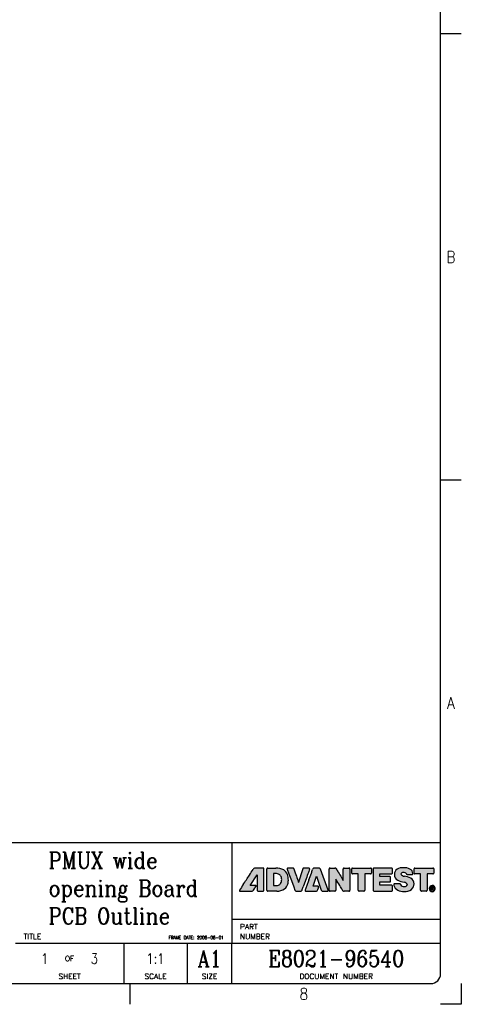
# Model space of a CAD drawing. Header units: inches. Extents: x -1475 to -634, y -1313 to -719.
# Tile 3 of 4: x -769 to -634, y -1313 to -1012. Entities that reach past the tile are written whole.
import ezdxf

# ---------------------------------------------------------------- set-up
doc = ezdxf.new("R2010")
doc.units = ezdxf.units.IN
doc.layers.add('1', color=7, linetype='Continuous')
doc.layers.add('Layer_1', color=7, linetype='Continuous')
doc.styles.add('CONVERTER_13', font='txt.shx', dxfattribs={"width": 1.035})
doc.styles.add('CONVERTER_17', font='complex.shx', dxfattribs={"width": 0.855})
doc.styles.add('CONVERTER_18', font='txt.shx', dxfattribs={"width": 0.81})
doc.styles.add('CONVERTER_19', font='txt.shx', dxfattribs={"width": 0.9})

# ---------------------------------------------------------------- blocks, each defined once
blk = doc.blocks.new('Drawing_Grid_Zones__6', base_point=(-1468.653947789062, -1306.605507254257))
at = {"layer": '1', "color": 4, "linetype": 'Continuous'}
for p, q in [((-634.0039477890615, -1015.955507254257), (-640.3539477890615, -1015.955507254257)), ((-634.0039477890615, -1152.480507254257), (-640.3539477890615, -1152.480507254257)), ((-735.4164477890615, -1312.955507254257), (-735.4164477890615, -1306.605507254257)), ((-634.0039477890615, -1306.605507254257), (-634.0039477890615, -1312.955507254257)), ((-634.0039477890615, -1312.955507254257), (-640.3539477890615, -1312.955507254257))]:
    blk.add_line(p, q, dxfattribs=at)
at = {"layer": '1', "color": 4, "char_height": 3.5, "attachment_point": 5, "line_spacing_factor": 1.08043217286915, "style": 'CONVERTER_19'}
for s, insert in [('B', (-637.1789477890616, -1084.218007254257)), ('A', (-637.1789477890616, -1220.743007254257)), ('8', (-682.2351977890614, -1309.780507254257))]:
    blk.add_mtext(s, dxfattribs=dict(at, insert=insert))
blk = doc.blocks.new('A1_Size_Advantest_Frame__7', base_point=(-1468.653947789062, -1306.605507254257))
at = {"layer": '1', "linetype": 'Continuous'}
h = blk.add_hatch(color=242, dxfattribs=at)
edge = h.paths.add_edge_path()
edge.add_arc((-696.7662260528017, -1272.192122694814), 1.107141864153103, 131.212876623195, 152.1375945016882, ccw=False)
edge.add_arc((-697.1134900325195, -1271.922932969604), 0.6810265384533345, 85.66129334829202, 124.1381962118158, ccw=False)
edge.add_line((-697.0619687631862, -1271.243858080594), (-694.7577271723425, -1271.243858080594))
edge.add_arc((-694.7405081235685, -1271.562107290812), 0.3187146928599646, 46.77598937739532, 93.09699999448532, ccw=False)
edge.add_arc((-694.7631992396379, -1271.543508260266), 0.3220351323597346, -3.008716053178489, 41.560746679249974, ccw=False)
edge.add_line((-694.4416080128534, -1271.560411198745), (-694.4416080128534, -1278.002685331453))
edge.add_arc((-694.763378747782, -1278.019648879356), 0.3222175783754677, -41.549221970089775, 3.017803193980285, ccw=False)
edge.add_arc((-694.7404860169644, -1278.001128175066), 0.3186953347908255, 266.8988315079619, 313.2218273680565, ccw=False)
edge.add_line((-694.7577271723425, -1278.319356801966), (-696.1775610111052, -1278.319356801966))
edge.add_arc((-696.194681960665, -1278.001086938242), 0.3187300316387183, 226.7823603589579, 273.0791905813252, ccw=False)
edge.add_arc((-696.1721063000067, -1278.019544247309), 0.3220548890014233, 176.9993113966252, 221.5997663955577, ccw=False)
edge.add_line((-696.4937196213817, -1278.002685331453), (-696.4937196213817, -1273.370452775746))
edge.add_line((-696.4937196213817, -1273.370452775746), (-698.6600807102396, -1276.603563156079))
edge.add_line((-698.6600807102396, -1276.603563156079), (-697.0387717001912, -1276.603563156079))
edge.add_arc((-697.0074573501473, -1276.775504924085), 0.1747700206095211, 21.952584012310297, 100.32168679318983, ccw=False)
edge.add_arc((-697.1485733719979, -1276.727973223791), 0.303736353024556, -37.48613410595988, 3.3604449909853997, ccw=False)
edge.add_arc((-871.4143589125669, -1161.756297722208), 209.0780896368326, 326.41132645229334, 326.57929843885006, ccw=False)
edge.add_arc((-910.9163209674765, -1135.729725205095), 256.3830913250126, 326.2918312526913, 326.4499020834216, ccw=False)
edge.add_arc((-698.2506618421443, -1277.652225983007), 0.711239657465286, 304.5942986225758, 329.53213436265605, ccw=False)
edge.add_arc((-698.1645005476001, -1277.669530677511), 0.6509495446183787, 266.6333532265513, 299.20820955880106, ccw=False)
edge.add_line((-698.2027277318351, -1278.319356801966), (-701.7957081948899, -1278.319356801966))
edge.add_arc((-701.8193074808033, -1278.165957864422), 0.1552036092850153, 199.484628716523, 278.7459613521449, ccw=False)
edge.add_arc((-701.6735518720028, -1278.181725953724), 0.2942812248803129, 143.4495643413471, 187.0268410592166, ccw=False)
edge.add_arc((-365.8076529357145, -1497.78133213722), 401.5790683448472, 146.5283346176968, 146.8196182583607, ccw=False)
edge.add_arc((-8691.119842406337, 3992.444937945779), 9571.054158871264, 326.5995368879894, 326.620440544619)
edge.add_arc((-899.4393265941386, -1140.637063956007), 240.5232951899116, 326.5016188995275, 326.9888478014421)
h = blk.add_hatch(color=242, dxfattribs=at)
edge = h.paths.add_edge_path()
edge.add_arc((-689.8529071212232, -1274.178966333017), 2.779835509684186, 19.8574524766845, 57.83270334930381, ccw=False)
edge.add_arc((-691.8640280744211, -1274.858662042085), 4.902452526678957, -1.2407464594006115, 19.34486340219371, ccw=False)
edge.add_arc((-691.049967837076, -1274.950791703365), 4.08726691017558, 342.9432631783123, 359.8033928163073, ccw=False)
edge.add_arc((-689.9919106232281, -1275.316528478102), 2.968731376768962, 309.501156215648, 343.7018035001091, ccw=False)
edge.add_arc((-690.2821983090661, -1274.65759897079), 3.667015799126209, 266.93138704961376, 306.4505430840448, ccw=False)
edge.add_line((-690.4785002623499, -1278.319356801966), (-693.2369782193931, -1278.319356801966))
edge.add_arc((-693.2541753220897, -1278.000506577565), 0.3193136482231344, 226.8230030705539, 273.0872415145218, ccw=False)
edge.add_arc((-693.232051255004, -1278.019558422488), 0.3218831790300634, 176.9951825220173, 221.6235329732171, ccw=False)
edge.add_line((-693.5534918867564, -1278.002685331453), (-693.5534918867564, -1271.560411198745))
edge.add_arc((-693.2322303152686, -1271.543598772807), 0.3217011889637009, 138.3649337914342, 182.9956994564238, ccw=False)
edge.add_arc((-693.2541531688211, -1271.562728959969), 0.3193330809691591, 86.91692711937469, 133.1791759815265, ccw=False)
edge.add_line((-693.2369782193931, -1271.243858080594), (-690.827994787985, -1271.243858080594))
edge.add_arc((-690.606511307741, -1275.77875390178), 4.540301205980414, 60.53162601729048, 92.79609357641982, ccw=False)
edge = h.paths.add_edge_path(flags=16)
edge.add_arc((-690.6395847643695, -1274.78116333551), 1.814619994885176, 69.20492777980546, 89.7892672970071)
edge.add_line((-690.6329106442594, -1272.966555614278), (-691.5347950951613, -1272.966555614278))
edge.add_line((-691.5347950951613, -1272.966555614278), (-691.5347950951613, -1276.585652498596))
edge.add_line((-691.5347950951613, -1276.585652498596), (-690.6329106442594, -1276.585652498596))
edge.add_arc((-690.6394303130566, -1274.770304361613), 1.815359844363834, 270.2057720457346, 290.780990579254)
edge.add_arc((-690.4933878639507, -1275.130037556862), 1.427242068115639, 290.4233318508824, 325.0652133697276)
edge.add_arc((-691.0155769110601, -1274.869837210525), 2.006168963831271, 327.51395897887, 362.6796667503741)
edge.add_arc((-691.0149360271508, -1274.682368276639), 2.005523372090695, 357.3227798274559, 392.4911637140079)
edge.add_arc((-690.4938838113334, -1274.422789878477), 1.427892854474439, 34.9374191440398, 69.565156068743)
h = blk.add_hatch(color=242, dxfattribs=at)
edge = h.paths.add_edge_path()
edge.add_arc((1289.804153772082, -1871.669203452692), 2061.644341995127, 163.075853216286, 163.1104968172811)
edge.add_line((-682.9149237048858, -1272.706070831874), (-683.5106422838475, -1274.667336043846))
edge.add_line((-683.5106422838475, -1274.667336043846), (-683.8238230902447, -1275.698562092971))
edge.add_arc((1670.440997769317, -472.2982980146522), 2487.572075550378, 198.8172732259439, 198.8423683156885, ccw=False)
edge.add_arc((845.2671700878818, -753.3001558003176), 1615.864646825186, 198.7501215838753, 198.8235782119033, ccw=False)
edge.add_arc((-578.3851990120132, -1236.252242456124), 112.5258629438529, 198.261857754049, 198.9025518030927, ccw=False)
edge.add_arc((-685.6014293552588, -1271.586607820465), 0.3652270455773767, 11.56522843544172, 54.9393146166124)
edge.add_arc((-685.5856388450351, -1271.681590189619), 0.4391204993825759, 63.77998794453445, 94.55738861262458)
edge.add_line((-685.6205303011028, -1271.243858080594), (-687.1207253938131, -1271.243858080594))
edge.add_arc((-687.1496382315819, -1271.482068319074), 0.2399584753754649, 83.07955931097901, 147.3527309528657)
edge.add_arc((-687.0586740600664, -1271.459048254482), 0.3117413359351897, 160.0376524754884, 204.3362229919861)
edge.add_line((-687.34271497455, -1271.587513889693), (-686.8085254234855, -1273.015252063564))
edge.add_line((-686.8085254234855, -1273.015252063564), (-686.0257293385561, -1275.107179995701))
edge.add_line((-686.0257293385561, -1275.107179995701), (-685.300925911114, -1277.044014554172))
edge.add_line((-685.300925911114, -1277.044014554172), (-684.9407143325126, -1278.006472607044))
edge.add_arc((-684.4644191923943, -1277.861989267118), 0.497727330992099, 196.8750868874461, 230.6411219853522)
edge.add_arc((-684.533047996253, -1277.868465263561), 0.4518573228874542, 236.8609956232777, 273.7467478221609)
edge.add_line((-684.5035207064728, -1278.319356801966), (-683.2185691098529, -1278.319356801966))
edge.add_arc((-683.18890556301, -1277.867472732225), 0.452856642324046, 266.2442556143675, 303.1029394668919)
edge.add_arc((-683.2572824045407, -1277.861658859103), 0.4980180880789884, 309.339717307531, 343.0953349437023)
edge.add_arc((-895.2104237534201, -1200.522355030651), 226.1197480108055, 339.960462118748, 340.2198396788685)
edge.add_line((-682.432191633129, -1277.044014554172), (-681.7329214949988, -1275.107179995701))
edge.add_arc((581.9373011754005, -1731.408300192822), 1343.530105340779, 160.0508798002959, 160.1457578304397, ccw=False)
edge.add_arc((-500.1287596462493, -1338.425980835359), 192.31260380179, 159.6623944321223, 160.115381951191, ccw=False)
edge.add_arc((-680.7333381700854, -1271.459479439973), 0.3083805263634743, 335.4691386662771, 380.2746989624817)
edge.add_arc((-680.6458135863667, -1271.481522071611), 0.23941344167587, 32.57561105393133, 96.93073074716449)
edge.add_line((-680.6747034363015, -1271.243858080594), (-682.1754902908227, -1271.243858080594))
edge.add_arc((-682.2102327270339, -1271.680665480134), 0.4381868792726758, 85.4524277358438, 116.2457938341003)
edge.add_arc((-682.1934971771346, -1271.587684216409), 0.3665156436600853, 125.0548009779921, 168.3042081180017)
h = blk.add_hatch(color=242, dxfattribs=at)
edge = h.paths.add_edge_path()
edge.add_arc((-679.0858963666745, -1271.649097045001), 0.4074515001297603, 84.0263257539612, 136.7395135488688)
edge.add_arc((-678.3818159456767, -1272.006751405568), 1.186270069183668, 147.5283392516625, 165.5944165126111)
edge.add_arc((-889.9449602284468, -1196.771877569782), 223.3608954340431, 340.09958324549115, 340.39646408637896, ccw=False)
edge.add_arc((-4247.61760273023, 14.02006445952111), 3792.671970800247, 340.1334444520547, 340.1662922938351, ccw=False)
edge.add_line((-680.6602397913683, -1274.84604537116), (-681.3965745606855, -1276.884214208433))
edge.add_arc((-228.2281327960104, -1440.871547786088), 481.9268431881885, 160.1064114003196, 160.2414218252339)
edge.add_arc((-681.4538493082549, -1278.116690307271), 0.3666936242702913, 153.4007034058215, 198.141163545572)
edge.add_arc((-681.6251176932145, -1278.102273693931), 0.2189393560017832, 215.9678970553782, 277.4662242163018)
edge.add_line((-681.5966683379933, -1278.319356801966), (-678.5052651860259, -1278.319356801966))
edge.add_arc((-678.4406246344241, -1277.678577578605), 0.644031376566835, 264.239601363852, 293.4179830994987)
edge.add_arc((-678.3989966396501, -1277.98622433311), 0.3552715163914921, 307.1061860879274, 348.5528525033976)
edge.add_arc((-725.1081535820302, -1262.148371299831), 49.67364731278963, 341.3214976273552, 341.9677564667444)
edge.add_arc((-643.1949551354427, -1288.750015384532), 36.45082470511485, 161.4132108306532, 162.0642225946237, ccw=False)
edge.add_arc((-678.0050439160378, -1277.005526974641), 0.2893982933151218, 334.1627680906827, 389.151577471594)
edge.add_arc((-677.9309027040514, -1277.068265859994), 0.2709173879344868, 48.75789492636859, 95.4393758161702)
edge.add_line((-677.956583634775, -1276.798568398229), (-679.3426475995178, -1276.798568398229))
edge.add_line((-679.3426475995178, -1276.798568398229), (-678.3065121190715, -1273.784291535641))
edge.add_line((-678.3065121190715, -1273.784291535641), (-676.8853369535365, -1278.036731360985))
edge.add_arc((-676.4655698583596, -1277.940186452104), 0.4307265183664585, 192.9525670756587, 226.4926407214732)
edge.add_arc((-676.5499185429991, -1277.976397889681), 0.348284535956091, 232.4664373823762, 273.7591154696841)
edge.add_line((-676.5270843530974, -1278.323933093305), (-675.0132392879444, -1278.323933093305))
edge.add_arc((-674.9837634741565, -1278.050933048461), 0.2745866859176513, 263.8376468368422, 320.9425302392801)
edge.add_arc((-675.0227445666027, -1278.098666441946), 0.2816054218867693, 333.5836701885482, 380.5951651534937)
edge.add_line((-674.7591367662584, -1277.999608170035), (-677.1488682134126, -1271.583805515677))
edge.add_arc((-677.6374968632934, -1271.722870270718), 0.5080324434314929, 15.88646603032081, 48.64876378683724)
edge.add_arc((-677.5643638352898, -1271.645525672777), 0.4016728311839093, 49.19074810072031, 90.29263490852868)
edge.add_line((-677.5664153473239, -1271.243858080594), (-679.0434922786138, -1271.243858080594))
h = blk.add_hatch(color=242, dxfattribs=at)
edge = h.paths.add_edge_path()
edge.add_arc((-672.7915971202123, -1271.748530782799), 0.5552438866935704, 25.740648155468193, 53.68402604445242, ccw=False)
edge.add_arc((-359.3122005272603, -1085.531665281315), 364.0645284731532, 210.7192487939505, 210.9077847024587)
edge.add_arc((3399.289535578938, 1160.484308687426), 4742.611523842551, 210.8647221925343, 210.8878976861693)
edge.add_line((-670.6933283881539, -1274.182722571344), (-670.1784269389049, -1275.04340286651))
edge.add_line((-670.1784269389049, -1275.04340286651), (-670.1784269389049, -1271.560411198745))
edge.add_arc((-669.8569544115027, -1271.543616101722), 0.3219109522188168, 138.3939889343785, 182.9906571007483, ccw=False)
edge.add_arc((-669.8794290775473, -1271.562019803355), 0.3186199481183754, 86.92678622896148, 133.2288545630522, ccw=False)
edge.add_line((-669.8623472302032, -1271.243858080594), (-668.415607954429, -1271.243858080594))
edge.add_arc((-668.3983588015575, -1271.562049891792), 0.318659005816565, 46.77157336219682, 93.1029624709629, ccw=False)
edge.add_arc((-668.4211802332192, -1271.543477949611), 0.322097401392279, -3.0135330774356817, 41.54372239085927, ccw=False)
edge.add_line((-668.0995282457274, -1271.560411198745), (-668.0995282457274, -1278.002685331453))
edge.add_arc((-668.4213598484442, -1278.019679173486), 0.3222799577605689, -41.532199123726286, 3.0226117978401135, ccw=False)
edge.add_arc((-668.3983367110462, -1278.001185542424), 0.318639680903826, 266.892871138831, 313.2262414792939, ccw=False)
edge.add_line((-668.415607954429, -1278.319356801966), (-669.8623472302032, -1278.319356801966))
edge.add_arc((-669.9106946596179, -1277.696732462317), 0.6244986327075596, 238.8212977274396, 274.4401670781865, ccw=False)
edge.add_arc((-669.7984567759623, -1277.688134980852), 0.6960114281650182, 206.0406950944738, 231.2609166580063, ccw=False)
edge.add_arc((-850.8664056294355, -1384.48544088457), 209.5233230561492, 30.54781635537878, 30.98628959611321)
edge.add_arc((-772.4655306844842, -1337.098175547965), 117.914760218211, 30.85932168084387, 31.96736309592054)
edge.add_line((-672.4325660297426, -1274.669843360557), (-672.4325660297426, -1278.002685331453))
edge.add_arc((-672.754236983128, -1278.019539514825), 0.3221121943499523, -41.59184269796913, 2.999311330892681, ccw=False)
edge.add_arc((-672.7315107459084, -1278.001280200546), 0.318535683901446, 266.92350567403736, 313.23119981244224, ccw=False)
edge.add_line((-672.7486062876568, -1278.319356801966), (-674.1955033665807, -1278.319356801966))
edge.add_arc((-674.2125557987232, -1278.001224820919), 0.3185886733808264, 226.7732040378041, 273.0682180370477, ccw=False)
edge.add_arc((-674.1899864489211, -1278.019498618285), 0.3220358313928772, 177.0072629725, 221.6136343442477, ccw=False)
edge.add_line((-674.5115830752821, -1278.002685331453), (-674.5115830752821, -1271.560411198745))
edge.add_arc((-674.1901655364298, -1271.543658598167), 0.3218538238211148, 138.3748374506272, 182.9836129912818, ccw=False)
edge.add_arc((-674.2125336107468, -1271.562010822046), 0.3186082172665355, 86.93596616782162, 133.2289684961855, ccw=False)
edge.add_line((-674.1955033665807, -1271.243858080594), (-672.7486062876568, -1271.243858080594))
edge.add_arc((-672.704935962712, -1271.767819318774), 0.5257779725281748, 62.57392911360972, 94.76438975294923, ccw=False)
h = blk.add_hatch(color=242, dxfattribs=at)
edge = h.paths.add_edge_path()
edge.add_arc((-661.79168598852, -1271.503111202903), 0.2761069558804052, -3.091451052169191, 43.070375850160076, ccw=False)
edge.add_line((-661.5159808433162, -1271.518001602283), (-661.5159808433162, -1272.766895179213))
edge.add_arc((-661.7859765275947, -1272.782392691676), 0.2704400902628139, -43.555178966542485, 3.2851222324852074, ccw=False)
edge.add_arc((-661.773154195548, -1272.756678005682), 0.2802161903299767, 266.8188708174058, 310.8187951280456, ccw=False)
edge.add_line((-661.7887041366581, -1273.036462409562), (-663.5543241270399, -1273.036462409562))
edge.add_line((-663.5543241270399, -1273.036462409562), (-663.5543241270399, -1278.002685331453))
edge.add_arc((-663.8758631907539, -1278.019503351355), 0.3219785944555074, -41.62155552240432, 2.994112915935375, ccw=False)
edge.add_arc((-663.8534443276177, -1278.001031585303), 0.3187829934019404, 266.9290771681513, 313.21324132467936, ccw=False)
edge.add_line((-663.8705221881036, -1278.319356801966), (-665.2903560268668, -1278.319356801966))
edge.add_arc((-665.307490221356, -1278.001273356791), 0.3185445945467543, 226.7688924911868, 273.0833706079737, ccw=False)
edge.add_arc((-665.2846839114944, -1278.019571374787), 0.3221552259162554, 176.9954155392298, 221.5774749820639, ccw=False)
edge.add_line((-665.606396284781, -1278.002685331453), (-665.606396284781, -1273.036462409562))
edge.add_line((-665.606396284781, -1273.036462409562), (-667.297533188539, -1273.036462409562))
edge.add_arc((-667.313238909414, -1272.755586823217), 0.2813143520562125, 229.2623185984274, 273.2004753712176, ccw=False)
edge.add_arc((-667.3012393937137, -1272.782410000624), 0.2701336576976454, 176.7074697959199, 223.6119367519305, ccw=False)
edge.add_line((-667.5709271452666, -1272.766895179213), (-667.5709271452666, -1271.518001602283))
edge.add_arc((-667.295539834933, -1271.503093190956), 0.2757905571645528, 136.873273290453, 183.0987486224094, ccw=False)
edge.add_arc((-667.312227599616, -1271.522234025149), 0.2778574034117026, 86.96851452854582, 131.632921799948, ccw=False)
edge.add_line((-667.297533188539, -1271.244765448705), (-661.7887041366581, -1271.244765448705))
edge.add_arc((-661.7741667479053, -1271.521170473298), 0.2767870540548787, 48.285024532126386, 93.01066987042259, ccw=False)
h = blk.add_hatch(color=242, dxfattribs=at)
edge = h.paths.add_edge_path()
edge.add_line((-655.3965719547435, -1271.244765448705), (-660.7307129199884, -1271.244765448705))
edge.add_arc((-660.7453364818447, -1271.521797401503), 0.2774176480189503, 86.97835773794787, 131.6664677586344)
edge.add_arc((-660.7283193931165, -1271.503104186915), 0.2759137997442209, 136.8941124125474, 183.0950764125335)
edge.add_line((-661.003830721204, -1271.518001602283), (-661.003830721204, -1278.046672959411))
edge.add_arc((-660.7284196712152, -1278.06170738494), 0.2758211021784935, 176.8753795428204, 223.1157966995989)
edge.add_arc((-660.745460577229, -1278.042594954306), 0.2776272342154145, 228.4062664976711, 273.0450053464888)
edge.add_line((-660.7307129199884, -1278.319830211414), (-655.3295056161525, -1278.319830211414))
edge.add_arc((-655.3148490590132, -1278.043156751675), 0.2770613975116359, 266.9676359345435, 311.6368989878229)
edge.add_arc((-655.3323135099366, -1278.061693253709), 0.2759796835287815, 316.9110041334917, 363.1198851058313)
edge.add_line((-655.0567428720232, -1278.046672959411), (-655.0567428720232, -1276.797661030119))
edge.add_arc((-655.3266047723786, -1276.782343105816), 0.2702962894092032, 356.7512581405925, 403.570341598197)
edge.add_arc((-655.3141008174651, -1276.807810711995), 0.2801013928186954, 49.11632746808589, 93.15269943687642)
edge.add_line((-655.3295056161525, -1276.528133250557), (-658.9572816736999, -1276.528133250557))
edge.add_line((-658.9572816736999, -1276.528133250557), (-658.9572816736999, -1275.507501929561))
edge.add_line((-658.9572816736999, -1275.507501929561), (-655.9352724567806, -1275.507501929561))
edge.add_arc((-655.9205705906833, -1275.229981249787), 0.2779098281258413, 266.9675477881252, 311.6212593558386)
edge.add_arc((-655.9371389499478, -1275.2492490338), 0.2756636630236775, 316.8628616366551, 363.0993323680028)
edge.add_line((-655.6618785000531, -1275.234344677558), (-655.6618785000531, -1274.158995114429))
edge.add_arc((-655.9372705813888, -1274.144061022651), 0.2757967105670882, 356.8959777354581, 403.1266416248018)
edge.add_arc((-655.9205568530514, -1274.163255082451), 0.2778860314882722, 48.37817021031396, 93.03554859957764)
edge.add_line((-655.9352724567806, -1273.885758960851), (-658.9572816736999, -1273.885758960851))
edge.add_line((-658.9572816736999, -1273.885758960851), (-658.9572816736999, -1273.036462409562))
edge.add_line((-658.9572816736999, -1273.036462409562), (-655.3965719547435, -1273.036462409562))
edge.add_arc((-655.381026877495, -1272.7566103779), 0.2802834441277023, 266.8206307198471, 310.8135624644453)
edge.add_arc((-655.3937717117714, -1272.782385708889), 0.2704065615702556, 316.4360240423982, 363.2840480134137)
edge.add_line((-655.1238092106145, -1272.766895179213), (-655.1238092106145, -1271.518001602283))
edge.add_arc((-655.3994802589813, -1271.503118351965), 0.2760725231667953, 356.9096488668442, 403.0790878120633)
edge.add_arc((-655.382039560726, -1271.52123675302), 0.2768529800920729, 48.29033321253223, 93.0089171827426)
h = blk.add_hatch(color=242, dxfattribs=at)
edge = h.paths.add_edge_path()
edge.add_arc((-651.6416152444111, -1276.906780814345), 1.294018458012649, 27.88515208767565, 85.30705145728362)
edge.add_arc((-649.7399283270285, -1267.308323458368), 8.50063124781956, 244.02322295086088, 257.803989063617, ccw=False)
edge.add_arc((-652.6379040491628, -1273.278856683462), 1.86398450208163, 178.3951867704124, 243.7177987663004, ccw=False)
edge.add_arc((-652.6955682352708, -1273.126836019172), 1.808346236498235, 122.18599626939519, 183.1642695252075, ccw=False)
edge.add_arc((-651.8669149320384, -1274.851244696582), 3.715507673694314, 87.3507921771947, 118.8342256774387, ccw=False)
edge.add_arc((-651.5225379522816, -1275.264381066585), 4.128284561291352, 64.09325971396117, 92.39677952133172, ccw=False)
edge.add_arc((-650.47822548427, -1273.034941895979), 1.666982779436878, 4.062415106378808, 62.90073530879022, ccw=False)
edge.add_arc((-649.1586221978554, -1272.978244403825), 0.3486398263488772, -33.69603370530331, 10.142896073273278, ccw=False)
edge.add_arc((-649.0993647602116, -1272.920296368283), 0.3412605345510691, 264.5083514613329, 312.55832820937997, ccw=False)
edge.add_line((-649.1320236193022, -1273.259990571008), (-650.3901486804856, -1273.259990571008))
edge.add_arc((-650.4390618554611, -1272.635225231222), 0.6266771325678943, 250.4278051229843, 274.4765824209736, ccw=False)
edge.add_arc((-650.475636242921, -1272.909313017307), 0.3607625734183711, 203.2172968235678, 241.27967342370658, ccw=False)
edge.add_arc((-651.6400642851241, -1273.611403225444), 1.003566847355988, 33.90936310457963, 98.64219299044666)
edge.add_arc((-651.8272052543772, -1273.310670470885), 0.6923939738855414, 86.99134299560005, 165.0839782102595)
edge.add_arc((-651.3898323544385, -1272.43057072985), 1.310278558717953, 212.3892844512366, 267.4640070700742)
edge.add_arc((-652.8185250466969, -1281.472300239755), 7.853282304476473, 65.00872040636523, 79.94807336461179, ccw=False)
edge.add_arc((-650.2916969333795, -1276.016216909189), 1.840565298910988, -1.9592623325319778, 64.54671349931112, ccw=False)
edge.add_arc((-650.5281176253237, -1276.13060279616), 2.076547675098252, -53.33695033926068, 1.4199928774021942, ccw=False)
edge.add_arc((-651.3393946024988, -1274.780994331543), 3.646869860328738, 267.3689274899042, 304.22574648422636, ccw=False)
edge.add_arc((-651.6120792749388, -1274.039784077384), 4.385499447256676, 245.0699406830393, 271.3755453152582, ccw=False)
edge.add_arc((-652.5114396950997, -1276.000154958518), 2.228725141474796, 194.479357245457, 244.79336417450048, ccw=False)
edge.add_arc((-654.1473281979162, -1276.368526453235), 0.5551656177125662, 162.557020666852, 199.8903698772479, ccw=False)
edge.add_arc((-654.4474956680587, -1276.336250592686), 0.2657994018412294, 82.65127647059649, 149.6911343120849, ccw=False)
edge.add_line((-654.413497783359, -1276.07263445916), (-652.9804084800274, -1276.07263445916))
edge.add_arc((-652.9269999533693, -1276.562279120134), 0.4925488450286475, 66.29400076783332, 96.22499015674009, ccw=False)
edge.add_arc((-652.9546927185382, -1276.393684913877), 0.3615178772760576, 13.72361146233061, 51.36444704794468, ccw=False)
edge.add_arc((-651.5866895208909, -1275.786534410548), 1.142688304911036, 207.1472501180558, 278.450352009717)
edge.add_arc((-651.3466939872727, -1276.027849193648), 0.8918850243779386, 265.3647727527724, 342.1275806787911)
h = blk.add_hatch(color=242, dxfattribs=at)
edge = h.paths.add_edge_path()
edge.add_arc((-642.7094268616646, -1271.503104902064), 0.2760363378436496, -3.093552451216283, 43.0822891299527, ccw=False)
edge.add_line((-642.4337927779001, -1271.518001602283), (-642.4337927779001, -1272.766895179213))
edge.add_arc((-642.7037196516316, -1272.78239877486), 0.270371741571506, -43.5671727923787, 3.287244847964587, ccw=False)
edge.add_arc((-642.6910837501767, -1272.756422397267), 0.2804736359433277, 266.81357239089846, 310.79979718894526, ccw=False)
edge.add_line((-642.7066738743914, -1273.036462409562), (-644.4724122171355, -1273.036462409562))
edge.add_line((-644.4724122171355, -1273.036462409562), (-644.4724122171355, -1278.002685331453))
edge.add_arc((-644.794163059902, -1278.019568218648), 0.3221934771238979, -41.57219096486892, 3.003665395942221, ccw=False)
edge.add_arc((-644.7712563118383, -1278.001402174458), 0.3184150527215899, 266.9184250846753, 313.2401528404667, ccw=False)
edge.add_line((-644.7883735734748, -1278.319356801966), (-646.2083257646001, -1278.319356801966))
edge.add_arc((-646.2255500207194, -1278.001257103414), 0.3185656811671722, 226.7691261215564, 273.0993879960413, ccw=False)
edge.add_arc((-646.2025567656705, -1278.019645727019), 0.3222558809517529, 176.9831170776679, 221.5439356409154, ccw=False)
edge.add_line((-646.5243660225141, -1278.002685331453), (-646.5243660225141, -1273.036462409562))
edge.add_line((-646.5243660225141, -1273.036462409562), (-648.2161341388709, -1273.036462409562))
edge.add_arc((-648.2316685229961, -1272.75707234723), 0.2798215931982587, 229.1512307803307, 273.1824294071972, ccw=False)
edge.add_arc((-648.2184736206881, -1272.782409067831), 0.2705922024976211, 176.7132532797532, 223.5197808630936, ccw=False)
edge.add_line((-648.4886207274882, -1272.766895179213), (-648.4886207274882, -1271.518001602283))
edge.add_arc((-648.2127597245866, -1271.503094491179), 0.2762634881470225, 136.9647064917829, 183.0931687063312, ccw=False)
edge.add_arc((-648.2306561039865, -1271.520785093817), 0.2764013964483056, 86.98832714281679, 131.7453393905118, ccw=False)
edge.add_line((-648.2161341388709, -1271.244765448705), (-642.7066738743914, -1271.244765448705))
edge.add_arc((-642.6920959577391, -1271.521419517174), 0.2770378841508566, 48.304238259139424, 93.0163349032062, ccw=False)
at = {"color": 7, "linetype": 'Continuous'}
for p, q in [((-844.7445727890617, -1263.411757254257), (-640.3539477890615, -1263.411757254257)), ((-704.2508227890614, -1263.411757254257), (-704.2508227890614, -1294.368007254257)), ((-704.2508227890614, -1294.368007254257), (-770.5133227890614, -1294.368007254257)), ((-704.2508227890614, -1306.605507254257), (-704.2508227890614, -1294.368007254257)), ((-640.3539477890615, -1294.368007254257), (-704.2508227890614, -1294.368007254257))]:
    blk.add_line(p, q, dxfattribs=at)
at = {"color": 4, "linetype": 'Continuous'}
for p, q in [((-640.3539477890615, -1287.043207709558), (-704.2508227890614, -1287.043207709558)), ((-737.3820727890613, -1294.368007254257), (-737.3820727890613, -1306.605507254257))]:
    blk.add_line(p, q, dxfattribs=at)
at = {"layer": '1', "color": 7, "linetype": 'Continuous'}
for p, q in [((-640.3539477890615, -1303.605507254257), (-640.3539477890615, -728.3055072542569)), ((-1465.653947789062, -1306.605507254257), (-643.3539477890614, -1306.605507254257))]:
    blk.add_line(p, q, dxfattribs=at)
at = {"layer": '1', "color": 4, "linetype": 'Continuous'}
blk.add_line((-717.9050679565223, -1294.368007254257), (-717.9050679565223, -1306.605507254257), dxfattribs=at)
at = {"layer": '1', "color": 7, "linetype": 'Continuous'}
blk.add_arc((-643.3539477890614, -1303.605507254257), 3, 270, 0, dxfattribs=at)
at = {"layer": 'Layer_1', "color": 242, "linetype": 'Continuous'}
for p, q in [((-694.7577271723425, -1271.243858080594), (-697.0619687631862, -1271.243858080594)), ((-694.4416080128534, -1278.002685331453), (-694.4416080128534, -1271.560411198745)), ((-693.5534918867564, -1278.002685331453), (-693.5534918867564, -1271.560411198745)), ((-693.2369782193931, -1271.243858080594), (-690.827994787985, -1271.243858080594)), ((-687.34271497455, -1271.587513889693), (-686.8085254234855, -1273.015252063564)), ((-685.6205303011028, -1271.243858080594), (-687.1207253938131, -1271.243858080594)), ((-680.6747034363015, -1271.243858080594), (-682.1754902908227, -1271.243858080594)), ((-677.5664153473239, -1271.243858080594), (-679.0434922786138, -1271.243858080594)), ((-674.7591367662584, -1277.999608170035), (-677.1488682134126, -1271.583805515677)), ((-674.5115830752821, -1278.002685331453), (-674.5115830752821, -1271.560411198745)), ((-674.1955033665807, -1271.243858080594), (-672.7486062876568, -1271.243858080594)), ((-670.1784269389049, -1275.04340286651), (-670.1784269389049, -1271.560411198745)), ((-669.8623472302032, -1271.243858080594), (-668.415607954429, -1271.243858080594)), ((-668.0995282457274, -1271.560411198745), (-668.0995282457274, -1278.002685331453)), ((-667.5709271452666, -1272.766895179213), (-667.5709271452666, -1271.518001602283)), ((-667.297533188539, -1271.244765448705), (-661.7887041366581, -1271.244765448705)), ((-661.5159808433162, -1271.518001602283), (-661.5159808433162, -1272.766895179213)), ((-661.003830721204, -1271.518001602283), (-661.003830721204, -1278.046672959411)), ((-655.3965719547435, -1271.244765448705), (-660.7307129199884, -1271.244765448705)), ((-655.1238092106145, -1272.766895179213), (-655.1238092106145, -1271.518001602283)), ((-648.4886207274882, -1272.766895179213), (-648.4886207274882, -1271.518001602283)), ((-648.2161341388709, -1271.244765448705), (-642.7066738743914, -1271.244765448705)), ((-642.4337927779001, -1271.518001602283), (-642.4337927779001, -1272.766895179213)), ((-698.6600807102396, -1276.603563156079), (-696.4937196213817, -1273.370452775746)), ((-696.4937196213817, -1273.370452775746), (-696.4937196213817, -1278.002685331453)), ((-690.6329106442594, -1272.966555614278), (-691.5347950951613, -1272.966555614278)), ((-691.5347950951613, -1272.966555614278), (-691.5347950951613, -1276.585652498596)), ((-686.8085254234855, -1273.015252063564), (-686.0257293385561, -1275.107179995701)), ((-683.5106422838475, -1274.667336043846), (-683.8238230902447, -1275.698562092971)), ((-682.9149237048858, -1272.706070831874), (-683.5106422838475, -1274.667336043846)), ((-679.3426475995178, -1276.798568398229), (-678.3065121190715, -1273.784291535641)), ((-678.3065121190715, -1273.784291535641), (-676.8853369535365, -1278.036731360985)), ((-672.4325660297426, -1274.669843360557), (-672.4325660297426, -1278.002685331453)), ((-670.6933283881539, -1274.182722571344), (-670.1784269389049, -1275.04340286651)), ((-665.606396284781, -1273.036462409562), (-667.297533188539, -1273.036462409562)), ((-665.606396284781, -1278.002685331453), (-665.606396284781, -1273.036462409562)), ((-661.7887041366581, -1273.036462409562), (-663.5543241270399, -1273.036462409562)), ((-663.5543241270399, -1273.036462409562), (-663.5543241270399, -1278.002685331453)), ((-658.9572816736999, -1273.885758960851), (-658.9572816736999, -1273.036462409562)), ((-658.9572816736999, -1273.036462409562), (-655.3965719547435, -1273.036462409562)), ((-655.9352724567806, -1273.885758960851), (-658.9572816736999, -1273.885758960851)), ((-655.6618785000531, -1275.234344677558), (-655.6618785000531, -1274.158995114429)), ((-650.3901486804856, -1273.259990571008), (-649.1320236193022, -1273.259990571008)), ((-646.5243660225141, -1273.036462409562), (-648.2161341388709, -1273.036462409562)), ((-646.5243660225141, -1278.002685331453), (-646.5243660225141, -1273.036462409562)), ((-642.7066738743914, -1273.036462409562), (-644.4724122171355, -1273.036462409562)), ((-644.4724122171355, -1273.036462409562), (-644.4724122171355, -1278.002685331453)), ((-697.0387717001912, -1276.603563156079), (-698.6600807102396, -1276.603563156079)), ((-691.5347950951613, -1276.585652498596), (-690.6329106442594, -1276.585652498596)), ((-686.0257293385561, -1275.107179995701), (-685.300925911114, -1277.044014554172)), ((-685.300925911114, -1277.044014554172), (-684.9407143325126, -1278.006472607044)), ((-681.7329214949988, -1275.107179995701), (-682.432191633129, -1277.044014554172)), ((-680.6602397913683, -1274.84604537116), (-681.3965745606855, -1276.884214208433)), ((-677.956583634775, -1276.798568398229), (-679.3426475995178, -1276.798568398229)), ((-658.9572816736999, -1276.528133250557), (-658.9572816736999, -1275.507501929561)), ((-658.9572816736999, -1275.507501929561), (-655.9352724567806, -1275.507501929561)), ((-655.3295056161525, -1276.528133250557), (-658.9572816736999, -1276.528133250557)), ((-655.0567428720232, -1278.046672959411), (-655.0567428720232, -1276.797661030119)), ((-652.9804084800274, -1276.07263445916), (-654.413497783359, -1276.07263445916)), ((-643.2656915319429, -1278.062650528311), (-643.2656915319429, -1276.974952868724)), ((-643.2656915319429, -1276.974952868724), (-642.8335870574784, -1276.974952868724)), ((-642.8349678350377, -1277.091017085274), (-643.1346754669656, -1277.091017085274)), ((-643.1346754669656, -1277.091017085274), (-643.1346754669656, -1277.468284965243)), ((-643.1346754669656, -1277.468284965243), (-642.8349678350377, -1277.468284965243)), ((-642.926888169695, -1277.576143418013), (-643.1346754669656, -1277.576143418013)), ((-643.1346754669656, -1277.576143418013), (-643.1346754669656, -1278.062650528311)), ((-642.6416195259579, -1278.062650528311), (-642.926888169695, -1277.576143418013)), ((-642.7883370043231, -1277.576143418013), (-642.5137989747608, -1278.062650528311)), ((-641.9646045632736, -1277.63673982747), (-641.9646045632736, -1277.427769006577)), ((-701.7957081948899, -1278.319356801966), (-698.2027277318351, -1278.319356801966)), ((-696.1775610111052, -1278.319356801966), (-694.7577271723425, -1278.319356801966)), ((-690.4785002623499, -1278.319356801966), (-693.2369782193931, -1278.319356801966)), ((-684.5035207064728, -1278.319356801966), (-683.2185691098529, -1278.319356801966)), ((-681.5966683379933, -1278.319356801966), (-678.5052651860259, -1278.319356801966)), ((-676.5270843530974, -1278.323933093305), (-675.0132392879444, -1278.323933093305)), ((-672.7486062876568, -1278.319356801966), (-674.1955033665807, -1278.319356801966)), ((-668.415607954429, -1278.319356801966), (-669.8623472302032, -1278.319356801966)), ((-663.8705221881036, -1278.319356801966), (-665.2903560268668, -1278.319356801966)), ((-660.7307129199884, -1278.319830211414), (-655.3295056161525, -1278.319830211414)), ((-644.7883735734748, -1278.319356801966), (-646.2083257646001, -1278.319356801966)), ((-643.1346754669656, -1278.062650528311), (-643.2656915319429, -1278.062650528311)), ((-642.5137989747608, -1278.062650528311), (-642.6416195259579, -1278.062650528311))]:
    blk.add_line(p, q, dxfattribs=at)
for centre, radius, start, end in [((-899.4393265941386, -1140.637063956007), 240.5232951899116, 326.5016188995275, 326.9888478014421), ((-696.7662260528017, -1272.192122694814), 1.107141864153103, 131.212876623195, 152.1375945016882), ((-697.1134900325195, -1271.922932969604), 0.6810265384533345, 85.66129334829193, 124.1381962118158), ((-694.7405081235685, -1271.562107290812), 0.3187146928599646, 46.77598937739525, 93.09699999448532), ((-694.7631992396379, -1271.543508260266), 0.3220351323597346, 356.9912839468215, 41.56074667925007), ((-693.2322303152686, -1271.543598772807), 0.3217011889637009, 138.3649337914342, 182.9956994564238), ((-693.2541531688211, -1271.562728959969), 0.3193330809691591, 86.91692711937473, 133.1791759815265), ((-690.606511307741, -1275.77875390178), 4.540301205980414, 60.53162601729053, 92.7960935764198), ((-687.0586740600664, -1271.459048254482), 0.3117413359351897, 160.0376524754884, 204.3362229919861), ((-687.1496382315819, -1271.482068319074), 0.2399584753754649, 83.07955931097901, 147.3527309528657), ((-685.5856388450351, -1271.681590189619), 0.4391204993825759, 63.77998794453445, 94.55738861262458), ((-685.6014293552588, -1271.586607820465), 0.3652270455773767, 11.56522843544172, 54.9393146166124), ((-578.3851990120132, -1236.252242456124), 112.5258629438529, 198.261857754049, 198.9025518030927), ((1289.804153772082, -1871.669203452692), 2061.644341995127, 163.075853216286, 163.1104968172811), ((-682.1934971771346, -1271.587684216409), 0.3665156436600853, 125.0548009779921, 168.3042081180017), ((-682.2102327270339, -1271.680665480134), 0.4381868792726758, 85.4524277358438, 116.2457938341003), ((-500.1287596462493, -1338.425980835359), 192.31260380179, 159.6623944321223, 160.115381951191), ((-680.6458135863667, -1271.481522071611), 0.23941344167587, 32.57561105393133, 96.93073074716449), ((-680.7333381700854, -1271.459479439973), 0.3083805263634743, 335.4691386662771, 20.27469896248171), ((-889.9449602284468, -1196.771877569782), 223.3608954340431, 340.0995832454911, 340.396464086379), ((-678.3818159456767, -1272.006751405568), 1.186270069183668, 147.5283392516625, 165.5944165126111), ((-679.0858963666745, -1271.649097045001), 0.4074515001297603, 84.0263257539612, 136.7395135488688), ((-677.5643638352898, -1271.645525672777), 0.4016728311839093, 49.19074810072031, 90.29263490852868), ((-677.6374968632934, -1271.722870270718), 0.5080324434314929, 15.88646603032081, 48.64876378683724), ((-674.1901655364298, -1271.543658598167), 0.3218538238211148, 138.3748374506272, 182.9836129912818), ((-674.2125336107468, -1271.562010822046), 0.3186082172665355, 86.9359661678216, 133.2289684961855), ((-672.704935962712, -1271.767819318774), 0.5257779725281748, 62.57392911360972, 94.76438975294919), ((-672.7915971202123, -1271.748530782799), 0.5552438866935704, 25.74064815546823, 53.68402604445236), ((-359.3122005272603, -1085.531665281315), 364.0645284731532, 210.7192487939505, 210.9077847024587), ((-669.8569544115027, -1271.543616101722), 0.3219109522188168, 138.3939889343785, 182.9906571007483), ((-669.8794290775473, -1271.562019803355), 0.3186199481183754, 86.92678622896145, 133.2288545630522), ((-668.3983588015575, -1271.562049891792), 0.318659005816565, 46.77157336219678, 93.10296247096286), ((-668.4211802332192, -1271.543477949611), 0.322097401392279, 356.9864669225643, 41.54372239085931), ((-667.295539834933, -1271.503093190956), 0.2757905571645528, 136.873273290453, 183.0987486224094), ((-667.312227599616, -1271.522234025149), 0.2778574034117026, 86.96851452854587, 131.632921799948), ((-661.7741667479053, -1271.521170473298), 0.2767870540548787, 48.28502453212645, 93.01066987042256), ((-661.79168598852, -1271.503111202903), 0.2761069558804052, 356.9085489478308, 43.0703758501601), ((-660.7283193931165, -1271.503104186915), 0.2759137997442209, 136.8941124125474, 183.0950764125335), ((-660.7453364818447, -1271.521797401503), 0.2774176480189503, 86.97835773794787, 131.6664677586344), ((-655.382039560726, -1271.52123675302), 0.2768529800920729, 48.29033321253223, 93.0089171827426), ((-655.3994802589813, -1271.503118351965), 0.2760725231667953, 356.9096488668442, 43.07908781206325), ((-652.6955682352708, -1273.126836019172), 1.808346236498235, 122.1859962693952, 183.1642695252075), ((-651.8669149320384, -1274.851244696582), 3.715507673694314, 87.35079217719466, 118.8342256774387), ((-651.5225379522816, -1275.264381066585), 4.128284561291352, 64.09325971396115, 92.39677952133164), ((-650.47822548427, -1273.034941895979), 1.666982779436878, 4.0624151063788, 62.90073530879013), ((-648.2127597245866, -1271.503094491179), 0.2762634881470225, 136.9647064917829, 183.0931687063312), ((-648.2306561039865, -1271.520785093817), 0.2764013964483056, 86.9883271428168, 131.7453393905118), ((-642.6920959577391, -1271.521419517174), 0.2770378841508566, 48.30423825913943, 93.01633490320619), ((-642.7094268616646, -1271.503104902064), 0.2760363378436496, 356.9064475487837, 43.08228912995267), ((-8691.119842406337, 3992.444937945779), 9571.054158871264, 326.5995368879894, 326.620440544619), ((-690.6395847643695, -1274.78116333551), 1.814619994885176, 69.20492777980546, 89.7892672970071), ((-690.4938838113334, -1274.422789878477), 1.427892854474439, 34.9374191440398, 69.565156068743), ((-691.0149360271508, -1274.682368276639), 2.005523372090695, 357.3227798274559, 32.49116371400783), ((-689.8529071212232, -1274.178966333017), 2.779835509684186, 19.85745247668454, 57.83270334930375), ((-691.8640280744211, -1274.858662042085), 4.902452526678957, 358.7592535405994, 19.34486340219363), ((845.2671700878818, -753.3001558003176), 1615.864646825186, 198.7501215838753, 198.8235782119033), ((1670.440997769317, -472.2982980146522), 2487.572075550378, 198.8172732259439, 198.8423683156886), ((581.9373011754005, -1731.408300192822), 1343.530105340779, 160.0508798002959, 160.1457578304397), ((-4247.61760273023, 14.02006445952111), 3792.671970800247, 340.1334444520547, 340.1662922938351), ((-772.4655306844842, -1337.098175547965), 117.914760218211, 30.85932168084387, 31.96736309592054), ((3399.289535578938, 1160.484308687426), 4742.611523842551, 210.8647221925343, 210.8878976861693), ((-667.3012393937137, -1272.782410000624), 0.2701336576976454, 176.7074697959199, 223.6119367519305), ((-667.313238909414, -1272.755586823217), 0.2813143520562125, 229.2623185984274, 273.2004753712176), ((-661.773154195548, -1272.756678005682), 0.2802161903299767, 266.8188708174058, 310.8187951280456), ((-661.7859765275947, -1272.782392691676), 0.2704400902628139, 316.4448210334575, 3.28512223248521), ((-655.9205568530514, -1274.163255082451), 0.2778860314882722, 48.37817021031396, 93.03554859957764), ((-655.9372705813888, -1274.144061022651), 0.2757967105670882, 356.8959777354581, 43.12664162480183), ((-655.381026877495, -1272.7566103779), 0.2802834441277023, 266.8206307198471, 310.8135624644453), ((-655.3937717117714, -1272.782385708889), 0.2704065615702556, 316.4360240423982, 3.28404801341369), ((-652.6379040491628, -1273.278856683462), 1.86398450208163, 178.3951867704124, 243.7177987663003), ((-651.8272052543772, -1273.310670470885), 0.6923939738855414, 86.99134299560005, 165.0839782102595), ((-651.3898323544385, -1272.43057072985), 1.310278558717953, 212.3892844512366, 267.4640070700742), ((-651.6400642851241, -1273.611403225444), 1.003566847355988, 33.90936310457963, 98.64219299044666), ((-652.8185250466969, -1281.472300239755), 7.853282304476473, 65.00872040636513, 79.94807336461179), ((-650.475636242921, -1272.909313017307), 0.3607625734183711, 203.2172968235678, 241.2796734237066), ((-650.4390618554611, -1272.635225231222), 0.6266771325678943, 250.4278051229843, 274.4765824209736), ((-650.2916969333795, -1276.016216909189), 1.840565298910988, 358.040737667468, 64.54671349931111), ((-649.0993647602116, -1272.920296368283), 0.3412605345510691, 264.5083514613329, 312.55832820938), ((-649.1586221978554, -1272.978244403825), 0.3486398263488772, 326.3039662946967, 10.14289607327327), ((-648.2184736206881, -1272.782409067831), 0.2705922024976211, 176.7132532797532, 223.5197808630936), ((-648.2316685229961, -1272.75707234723), 0.2798215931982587, 229.1512307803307, 273.1824294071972), ((-642.6910837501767, -1272.756422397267), 0.2804736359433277, 266.8135723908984, 310.7997971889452), ((-642.7037196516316, -1272.78239877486), 0.270371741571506, 316.4328272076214, 3.28724484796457), ((-365.8076529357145, -1497.78133213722), 401.5790683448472, 146.5283346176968, 146.8196182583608), ((-910.9163209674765, -1135.729725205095), 256.3830913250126, 326.2918312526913, 326.4499020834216), ((-871.4143589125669, -1161.756297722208), 209.0780896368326, 326.4113264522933, 326.57929843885), ((-697.0074573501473, -1276.775504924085), 0.1747700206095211, 21.95258401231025, 100.3216867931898), ((-697.1485733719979, -1276.727973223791), 0.303736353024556, 322.5138658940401, 3.36044499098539), ((-690.6394303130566, -1274.770304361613), 1.815359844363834, 270.2057720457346, 290.780990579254), ((-690.2821983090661, -1274.65759897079), 3.667015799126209, 266.9313870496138, 306.4505430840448), ((-690.4933878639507, -1275.130037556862), 1.427242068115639, 290.4233318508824, 325.0652133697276), ((-691.0155769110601, -1274.869837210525), 2.006168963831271, 327.51395897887, 2.67966675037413), ((-689.9919106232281, -1275.316528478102), 2.968731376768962, 309.501156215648, 343.7018035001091), ((-691.049967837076, -1274.950791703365), 4.08726691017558, 342.9432631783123, 359.8033928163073), ((-895.2104237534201, -1200.522355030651), 226.1197480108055, 339.960462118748, 340.2198396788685), ((-228.2281327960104, -1440.871547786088), 481.9268431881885, 160.1064114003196, 160.2414218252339), ((-725.1081535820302, -1262.148371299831), 49.67364731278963, 341.3214976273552, 341.9677564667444), ((-677.9309027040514, -1277.068265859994), 0.2709173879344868, 48.75789492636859, 95.4393758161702), ((-643.1949551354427, -1288.750015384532), 36.45082470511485, 161.4132108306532, 162.0642225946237), ((-678.0050439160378, -1277.005526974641), 0.2893982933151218, 334.1627680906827, 29.15157747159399), ((-850.8664056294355, -1384.48544088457), 209.5233230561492, 30.54781635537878, 30.98628959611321), ((-655.9205705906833, -1275.229981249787), 0.2779098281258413, 266.9675477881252, 311.6212593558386), ((-655.9371389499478, -1275.2492490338), 0.2756636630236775, 316.8628616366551, 3.09933236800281), ((-655.3141008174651, -1276.807810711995), 0.2801013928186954, 49.11632746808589, 93.15269943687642), ((-655.3266047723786, -1276.782343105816), 0.2702962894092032, 356.7512581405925, 43.57034159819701), ((-654.1473281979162, -1276.368526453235), 0.5551656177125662, 162.557020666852, 199.890369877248), ((-654.4474956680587, -1276.336250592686), 0.2657994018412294, 82.65127647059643, 149.6911343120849), ((-652.5114396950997, -1276.000154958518), 2.228725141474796, 194.479357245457, 244.7933641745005), ((-649.7399283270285, -1267.308323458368), 8.50063124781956, 244.0232229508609, 257.8039890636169), ((-652.9269999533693, -1276.562279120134), 0.4925488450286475, 66.29400076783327, 96.22499015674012), ((-652.9546927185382, -1276.393684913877), 0.3615178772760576, 13.72361146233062, 51.36444704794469), ((-651.5866895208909, -1275.786534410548), 1.142688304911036, 207.1472501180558, 278.450352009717), ((-651.6416152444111, -1276.906780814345), 1.294018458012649, 27.88515208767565, 85.30705145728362), ((-651.3466939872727, -1276.027849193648), 0.8918850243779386, 265.3647727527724, 342.1275806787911), ((-650.5281176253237, -1276.13060279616), 2.076547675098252, 306.6630496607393, 1.41999287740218), ((-642.9159169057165, -1277.530969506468), 0.9514789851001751, 134.9333024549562, 180.0809377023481), ((-642.9160594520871, -1277.53343121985), 0.9513361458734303, 179.9326890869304, 225.0702417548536), ((-642.9149568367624, -1277.531150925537), 0.8195292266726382, 134.9425292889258, 180.0812856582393), ((-642.9157440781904, -1277.533334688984), 0.8187417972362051, 179.9285434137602, 225.080305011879), ((-642.9144092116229, -1277.52911064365), 0.9512308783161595, 89.91996090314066, 135.0766713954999), ((-642.9141183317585, -1277.528989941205), 0.8185947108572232, 89.9273517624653, 135.0909157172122), ((-642.9116034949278, -1277.528326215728), 0.9504466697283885, 47.85976369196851, 90.08903195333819), ((-642.9120110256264, -1277.528854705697), 0.8184595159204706, 44.90515138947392, 90.07486053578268), ((-642.8156301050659, -1277.37404981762), 0.2836925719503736, 56.02385462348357, 93.90856240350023), ((-642.8152602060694, -1277.182157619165), 0.2868052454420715, 266.0598543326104, 302.9431823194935), ((-642.8017668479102, -1277.342139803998), 0.3685631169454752, 43.28156319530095, 94.95284579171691), ((-642.7800868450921, -1277.232274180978), 0.3439681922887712, 268.6256152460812, 311.0609752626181), ((-642.7697004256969, -1277.289494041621), 0.1731266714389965, 309.6222753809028, 4.02461041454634), ((-642.7642107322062, -1277.267555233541), 0.1674962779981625, 356.6499183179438, 50.2420295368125), ((-642.7463140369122, -1277.297303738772), 0.273296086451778, 314.679873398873, 1.87747885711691), ((-642.7950224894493, -1277.277332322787), 0.3220463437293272, 358.0394584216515, 35.6882209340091), ((-642.9113401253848, -1277.531120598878), 0.8195865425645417, 359.9165999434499, 45.05045498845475), ((-642.9105526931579, -1277.533365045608), 0.8187989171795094, 314.9267110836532, 0.07357581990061), ((-642.911296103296, -1277.531123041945), 0.9523166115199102, 6.23052979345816, 47.98637761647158), ((-642.9114372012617, -1277.533117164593), 0.9524860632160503, 312.0158636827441, 353.7543278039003), ((-701.6735518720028, -1278.181725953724), 0.2942812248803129, 143.4495643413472, 187.0268410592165), ((-701.8193074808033, -1278.165957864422), 0.1552036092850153, 199.484628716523, 278.7459613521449), ((-698.1645005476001, -1277.669530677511), 0.6509495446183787, 266.6333532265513, 299.2082095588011), ((-698.2506618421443, -1277.652225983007), 0.711239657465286, 304.5942986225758, 329.5321343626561), ((-696.1721063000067, -1278.019544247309), 0.3220548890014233, 176.9993113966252, 221.5997663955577), ((-696.194681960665, -1278.001086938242), 0.3187300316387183, 226.782360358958, 273.0791905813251), ((-694.7404860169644, -1278.001128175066), 0.3186953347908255, 266.898831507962, 313.2218273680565), ((-694.763378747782, -1278.019648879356), 0.3222175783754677, 318.4507780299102, 3.01780319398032), ((-693.232051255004, -1278.019558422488), 0.3218831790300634, 176.9951825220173, 221.6235329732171), ((-693.2541753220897, -1278.000506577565), 0.3193136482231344, 226.8230030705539, 273.0872415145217), ((-684.4644191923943, -1277.861989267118), 0.497727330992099, 196.8750868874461, 230.6411219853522), ((-684.533047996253, -1277.868465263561), 0.4518573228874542, 236.8609956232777, 273.7467478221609), ((-683.18890556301, -1277.867472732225), 0.452856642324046, 266.2442556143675, 303.1029394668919), ((-683.2572824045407, -1277.861658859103), 0.4980180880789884, 309.339717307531, 343.0953349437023), ((-681.4538493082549, -1278.116690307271), 0.3666936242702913, 153.4007034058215, 198.141163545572), ((-681.6251176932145, -1278.102273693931), 0.2189393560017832, 215.9678970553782, 277.4662242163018), ((-678.4406246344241, -1277.678577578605), 0.644031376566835, 264.239601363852, 293.4179830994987), ((-678.3989966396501, -1277.98622433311), 0.3552715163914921, 307.1061860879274, 348.5528525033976), ((-676.4655698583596, -1277.940186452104), 0.4307265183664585, 192.9525670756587, 226.4926407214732), ((-676.5499185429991, -1277.976397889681), 0.348284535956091, 232.4664373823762, 273.7591154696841), ((-674.9837634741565, -1278.050933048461), 0.2745866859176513, 263.8376468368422, 320.9425302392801), ((-675.0227445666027, -1278.098666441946), 0.2816054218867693, 333.5836701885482, 20.59516515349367), ((-674.1899864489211, -1278.019498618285), 0.3220358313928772, 177.0072629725, 221.6136343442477), ((-674.2125557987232, -1278.001224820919), 0.3185886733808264, 226.7732040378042, 273.0682180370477), ((-672.7315107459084, -1278.001280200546), 0.318535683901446, 266.9235056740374, 313.2311998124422), ((-672.754236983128, -1278.019539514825), 0.3221121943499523, 318.4081573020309, 2.99931133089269), ((-669.7984567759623, -1277.688134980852), 0.6960114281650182, 206.0406950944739, 231.2609166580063), ((-669.9106946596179, -1277.696732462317), 0.6244986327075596, 238.8212977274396, 274.4401670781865), ((-668.3983367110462, -1278.001185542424), 0.318639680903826, 266.892871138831, 313.2262414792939), ((-668.4213598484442, -1278.019679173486), 0.3222799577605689, 318.4678008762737, 3.02261179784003), ((-665.2846839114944, -1278.019571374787), 0.3221552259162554, 176.9954155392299, 221.5774749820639), ((-665.307490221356, -1278.001273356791), 0.3185445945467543, 226.7688924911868, 273.0833706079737), ((-663.8534443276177, -1278.001031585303), 0.3187829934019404, 266.9290771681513, 313.2132413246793), ((-663.8758631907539, -1278.019503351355), 0.3219785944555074, 318.3784444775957, 2.99411291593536), ((-660.7284196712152, -1278.06170738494), 0.2758211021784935, 176.8753795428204, 223.1157966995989), ((-660.745460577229, -1278.042594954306), 0.2776272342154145, 228.4062664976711, 273.0450053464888), ((-655.3148490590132, -1278.043156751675), 0.2770613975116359, 266.9676359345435, 311.6368989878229), ((-655.3323135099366, -1278.061693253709), 0.2759796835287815, 316.9110041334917, 3.1198851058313), ((-651.6120792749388, -1274.039784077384), 4.385499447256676, 245.0699406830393, 271.3755453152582), ((-651.3393946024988, -1274.780994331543), 3.646869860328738, 267.3689274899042, 304.2257464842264), ((-646.2025567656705, -1278.019645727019), 0.3222558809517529, 176.9831170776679, 221.5439356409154), ((-646.2255500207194, -1278.001257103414), 0.3185656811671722, 226.7691261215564, 273.0993879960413), ((-644.7712563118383, -1278.001402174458), 0.3184150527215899, 266.9184250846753, 313.2401528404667), ((-644.794163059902, -1278.019568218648), 0.3221934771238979, 318.4278090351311, 3.00366539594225), ((-642.9142887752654, -1277.535376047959), 0.9512134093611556, 224.9119993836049, 270.0727861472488), ((-642.9141043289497, -1277.534849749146), 0.818829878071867, 224.9242020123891, 270.0716475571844), ((-642.9120250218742, -1277.534985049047), 0.8186946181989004, 269.9261404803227, 315.0797301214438), ((-642.9117132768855, -1277.536225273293), 0.9503643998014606, 269.9175789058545, 312.1536515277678)]:
    blk.add_arc(centre, radius, start, end, dxfattribs=at)
at = {"layer": '1'}
blk.add_blockref('Drawing_Grid_Zones__6', (-1468.653947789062, -1306.605507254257), dxfattribs=at)
at = {"color": 3, "line_spacing_factor": 1.02040816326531}
for s, insert, char_height, attachment_point, style in [('PMUX wide\\Popening Board\\PPCB Outline', (-760.3856442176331, -1277.428632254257), 5, 4, 'CONVERTER_17'), ('E8021-96540', (-672.3023852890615, -1298.961757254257), 5, 5, 'CONVERTER_17'), ('1', (-761.5476977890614, -1298.961757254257), 3.2, 5, 'CONVERTER_18'), ('3', (-746.3476977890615, -1298.961757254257), 3.2, 5, 'CONVERTER_18'), ('1:1', (-727.643570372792, -1298.961757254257), 3.2, 5, 'CONVERTER_18')]:
    blk.add_mtext(s, dxfattribs=dict(at, insert=insert, char_height=char_height, attachment_point=attachment_point, style=style))
at = {"color": 4}
for s, insert, char_height, attachment_point, line_spacing_factor, style in [('PART\\PNUMBER', (-701.7508227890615, -1290.705607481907), 1.6, 4, 1.12545018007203, 'CONVERTER_13'), ('TITLE', (-768.0133227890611, -1293.018007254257), 1.6, 7, 1.12545018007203, 'CONVERTER_13'), ('FRAME DATE: 2006-06-01', (-706.7508227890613, -1293.018007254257), 1, 9, 1.02040816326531, 'CONVERTER_18'), ('A1', (-711.0779453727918, -1298.961757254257), 5, 5, 1.02040816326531, 'CONVERTER_17'), ('OF', (-753.9476977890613, -1298.961757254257), 1.6, 5, 1.12545018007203, 'CONVERTER_13'), ('SHEET', (-753.9476977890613, -1305.196132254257), 1.6, 8, 1.12545018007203, 'CONVERTER_13'), ('SCALE', (-727.643570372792, -1305.196132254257), 1.6, 8, 1.12545018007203, 'CONVERTER_13'), ('SIZE', (-711.0779453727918, -1305.196132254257), 1.6, 8, 1.12545018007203, 'CONVERTER_13'), ('DOCUMENT NUMBER', (-672.3023852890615, -1305.196132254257), 1.6, 8, 1.12545018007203, 'CONVERTER_13')]:
    blk.add_mtext(s, dxfattribs=dict(at, insert=insert, char_height=char_height, attachment_point=attachment_point, line_spacing_factor=line_spacing_factor, style=style))

msp = doc.modelspace()

# ---------------------------------------------------------------- block references
msp.add_blockref('A1_Size_Advantest_Frame__7', (-1468.653947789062, -1306.605507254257))

doc.saveas('drawing.dxf')
